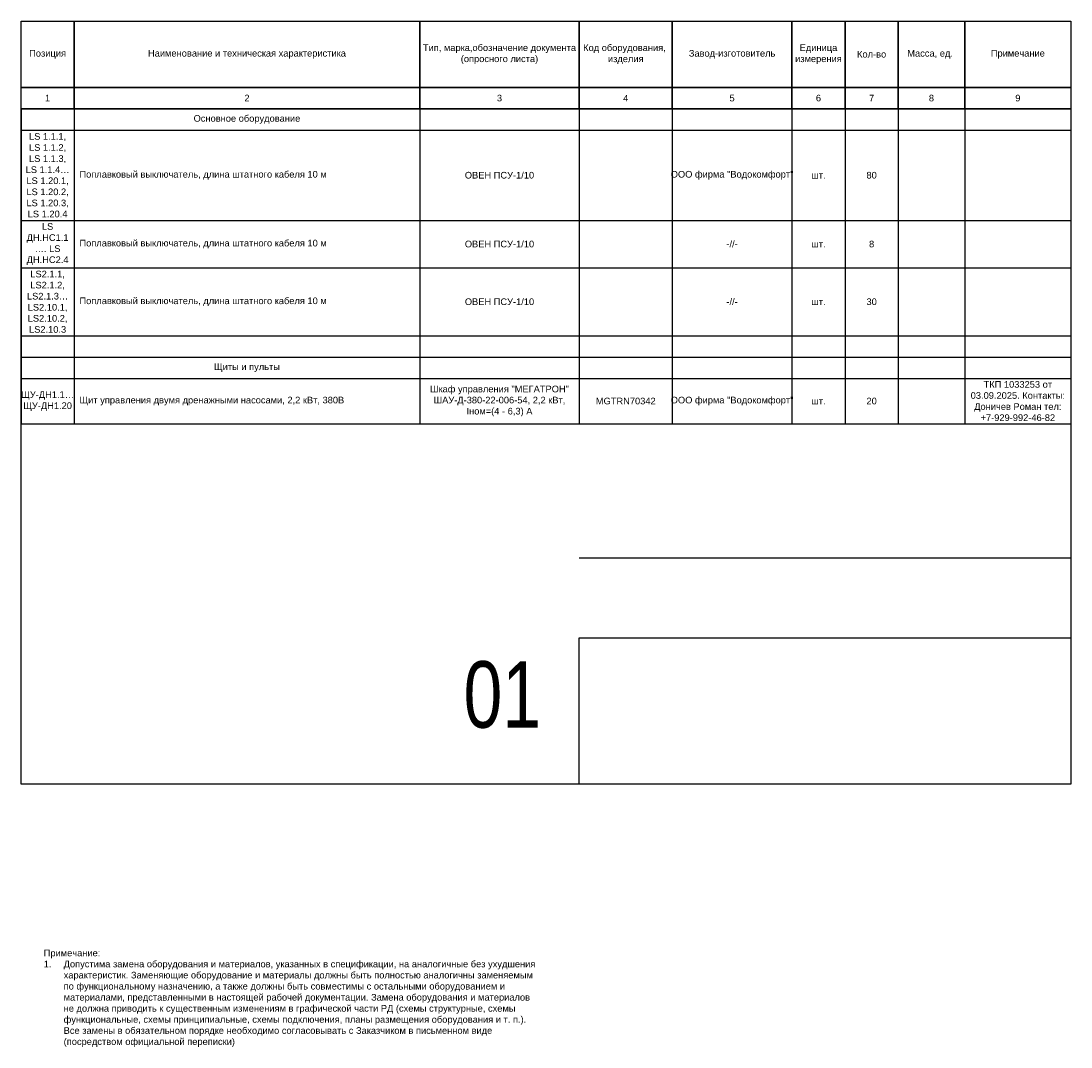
# Model space of a CAD drawing. Header units: millimetres. Extents: x -881 to 16775, y -99 to 757.
# Tile 2 of 7: x 0 to 395, y -99 to 287. Entities that reach past the tile are written whole.
import ezdxf

# ---------------------------------------------------------------- set-up
doc = ezdxf.new("R2010")
doc.units = ezdxf.units.MM
doc.layers.get('0').update_dxf_attribs({"linetype": 'CONTINUOUS'})
doc.layers.add('AK_Table', color=7, linetype='CONTINUOUS', lineweight=35)
doc.layers.add('LC_Drawing', color=7, linetype='CONTINUOUS', lineweight=35)
doc.layers.add('UNPLOTTED', color=2, linetype='CONTINUOUS', plot=False)
doc.styles.add('Arial', font='arial.ttf', dxfattribs={"width": 0.8, "height": 2.5})
doc.styles.add('CP.Text', font='arial.ttf')
doc.styles.add('ISOCPEUR', font='arial.ttf', dxfattribs={"width": 0.75})
doc.styles.add('PT Sans Narrow', font='arial.ttf')
doc.styles.get("Standard").update_dxf_attribs({"font": 'arial.ttf'})

# ---------------------------------------------------------------- blocks, each defined once
blk = doc.blocks.new('*U49')
at = {"layer": 'UNPLOTTED'}
blk.add_line((0, 85), (-185, 85), dxfattribs=at)
for points in [[(0, 0), (-395, 0), (-395, 287), (0, 287)], [(-185, 55), (0, 55), (0, 0), (-185, 0)]]:
    blk.add_lwpolyline(points, close=True, dxfattribs=at)
blk = doc.blocks.new('Specification_Header')
for p, q in [((20, -33), (20, 0)), ((150, -33), (150, 0)), ((210, -33), (210, 0)), ((245, -33), (245, 0)), ((290, -33), (290, 0)), ((310, -33), (310, 0)), ((330, -33), (330, 0)), ((355, -33), (355, 0)), ((395, -25), (0, -25)), ((395, -33), (0, -33))]:
    blk.add_line(p, q)
at = {"char_height": 2.5, "attachment_point": 5, "style": 'CP.Text'}
for s, insert, width in [('Позиция', (10, -12.5), 20), ('Наименование и техническая характеристика', (85, -12.5), 130), ('Тип, марка,обозначение документа (опросного листа)', (180, -12.5), 60), ('Код оборудования,  изделия ', (227.5, -12.5), 35), ('Завод-изготовитель', (267.5, -12.5), 45), ('Единица измерения', (300, -12.5), 20), ('Кол-во', (320, -12.5), 20), ('Масса, ед.', (342, -12.5), 26), ('Примечание', (375, -12.5), 40), ('1', (10, -29), 20), ('2', (85, -29), 130), ('3', (180, -29), 60), ('5', (267.5, -29), 45), ('6', (300, -29), 20), ('7', (320, -29), 20), ('8', (342.5, -29), 25), ('9', (375, -29), 40), ('{\\H0.98204x;4\\H1.0183x; }', (227.5, -29), 35)]:
    blk.add_mtext(s, dxfattribs=dict(at, insert=insert, width=width))
blk = doc.blocks.new('*T51')
at = {"layer": 'AK_Table', "color": 0, "linetype": 'ByBlock', "lineweight": -2, "ltscale": 10, "transparency": 16777216}
for p, q in [((0, 0), (395, 0)), ((0, 0), (0, -118.48)), ((20, 0), (20, -118.48)), ((150, 0), (150, -118.48)), ((210, 0), (210, -118.48)), ((245, 0), (245, -118.48)), ((290, 0), (290, -118.48)), ((310, 0), (310, -118.48)), ((330, 0), (330, -118.48)), ((355, 0), (355, -118.48)), ((395, 0), (395, -118.48)), ((420, 0), (815, 0)), ((420, 0), (420, -110.66)), ((440, 0), (440, -110.66)), ((570, 0), (570, -110.66)), ((630, 0), (630, -110.66)), ((665, 0), (665, -110.66)), ((710, 0), (710, -110.66)), ((730, 0), (730, -110.66)), ((750, 0), (750, -110.66)), ((775, 0), (775, -110.66)), ((815, 0), (815, -110.66)), ((0, -8), (395, -8)), ((420, -13.67), (815, -13.67)), ((420, -27.33), (815, -27.33)), ((0, -42.02), (395, -42.02)), ((420, -41), (815, -41)), ((420, -54.66), (815, -54.66)), ((0, -59.77), (395, -59.77)), ((420, -62.66), (815, -62.66)), ((420, -70.66), (815, -70.66)), ((420, -78.66), (815, -78.66)), ((0, -85.41), (395, -85.41)), ((420, -86.66), (815, -86.66)), ((0, -93.41), (395, -93.41)), ((420, -94.66), (815, -94.66)), ((0, -101.41), (395, -101.41)), ((420, -102.66), (815, -102.66)), ((420, -110.66), (815, -110.66)), ((0, -118.48), (395, -118.48))]:
    blk.add_line(p, q, dxfattribs=at)
at = {"layer": 'AK_Table', "color": 0, "ltscale": 10, "transparency": 16777216, "char_height": 2.5}
for s, insert, width, attachment_point, style in [('Основное оборудование', (85, -4), 126, 5, 'PT Sans Narrow'), ('ЩУ-ДН2.1… ЩУ-Д2.7', (430, -6.83), 19, 5, 'CP.Text'), ('Шкаф управления "МЕГАТРОН"^JШАУ-Д-220-11-010-54, 2,2 кВт,^JIном=(6 - 10) А', (600, -6.83), 59, 5, 'CP.Text'), ('Щит управления одним дренажным насосом, 2,2 кВт, 220В', (442, -6.83), 126, 4, 'PT Sans Narrow'), ('MGTRN70291', (647.5, -6.83), 34, 5, 'CP.Text'), ('-//-', (687.5, -6.83), 44, 5, 'CP.Text'), ('шт.', (720, -6.83), 19, 5, 'CP.Text'), ('7', (740, -6.83), 19, 5, 'CP.Text'), ('-//-', (795, -6.83), 39, 5, 'CP.Text'), ('LS 1.1.1, LS 1.1.2, LS 1.1.3, LS 1.1.4… LS 1.20.1, LS 1.20.2, LS 1.20.3, LS 1.20.4', (10, -25.01), 19, 5, 'CP.Text'), ('Шкаф управления "МЕГАТРОН"^JШАУ-Д-220-11-010-54, 2,2 кВт,^JIном=(6 - 10) А', (600, -20.5), 59, 5, 'CP.Text'), ('ЩУ-ДН2.8… ЩУ-Д2.10', (430, -20.5), 19, 5, 'CP.Text'), ('Щит управления одним дренажным насосом, 2,2 кВт, 220В', (442, -20.5), 126, 4, 'PT Sans Narrow'), ('MGTRN70291', (647.5, -20.5), 34, 5, 'CP.Text'), ('-//-', (687.5, -20.5), 44, 5, 'CP.Text'), ('шт.', (720, -20.5), 19, 5, 'CP.Text'), ('3', (740, -20.5), 19, 5, 'CP.Text'), ('-//-', (795, -20.5), 39, 5, 'CP.Text'), ('Поплавковый выключатель, длина штатного кабеля 10 м', (22, -25.01), 126, 4, 'PT Sans Narrow'), ('ОВЕН ПСУ-1/10', (180, -25.01), 59, 5, 'CP.Text'), ('ООО фирма "Водокомфорт"', (267.5, -25.01), 44, 5, 'CP.Text'), ('80', (320, -25.01), 19, 5, 'CP.Text'), ('шт.', (300, -25.01), 19, 5, 'CP.Text'), ('Шкаф управления "МЕГАТРОН"^JШАУ-Д-380-22-010-54, 4 кВт, Iном=(6 - 10) А', (600, -34.16), 59, 5, 'CP.Text'), ('ЩУ-ДН.НС1', (430, -34.16), 19, 5, 'Arial'), ('Щит управления двумя дренажными насосами, 4 кВт, 380В', (442, -34.16), 126, 4, 'PT Sans Narrow'), ('MGTRN70343', (647.5, -34.16), 34, 5, 'CP.Text'), ('-//-', (687.5, -34.16), 44, 5, 'CP.Text'), ('шт.', (720, -34.16), 19, 5, 'CP.Text'), ('20', (740, -34.16), 19, 5, 'CP.Text'), ('-//-', (795, -34.16), 39, 5, 'CP.Text'), ('LS ДН.НС1.1 …. LS ДН.НС2.4', (10, -50.89), 19, 5, 'CP.Text'), ('Шкаф управления "МЕГАТРОН"^JШАУ-Д-380-22-004-54, 1,5 кВт,^JIном=(2,5 - 4) А', (600, -47.83), 59, 5, 'CP.Text'), ('ЩУ-ДН.НС2', (430, -47.83), 19, 5, 'Arial'), ('Щит управления двумя дренажными насосами, 1,5 кВт, 380В', (442, -47.83), 126, 4, 'PT Sans Narrow'), ('MGTRN70341', (647.5, -47.83), 34, 5, 'CP.Text'), ('-//-', (687.5, -47.83), 44, 5, 'CP.Text'), ('шт.', (720, -47.83), 19, 5, 'CP.Text'), ('20', (740, -47.83), 19, 5, 'CP.Text'), ('-//-', (795, -47.83), 39, 5, 'CP.Text'), ('Поплавковый выключатель, длина штатного кабеля 10 м', (22, -50.89), 126, 4, 'PT Sans Narrow'), ('ОВЕН ПСУ-1/10', (180, -50.89), 59, 5, 'CP.Text'), ('-//-', (267.5, -50.89), 44, 5, 'CP.Text'), ('шт.', (300, -50.89), 19, 5, 'CP.Text'), ('8', (320, -50.89), 19, 5, 'CP.Text'), ('LS2.1.1, LS2.1.2, LS2.1.3… LS2.10.1, LS2.10.2, LS2.10.3', (10, -72.59), 19, 5, 'CP.Text'), ('Кабели', (505, -66.66), 126, 5, 'PT Sans Narrow'), ('Поплавковый выключатель, длина штатного кабеля 10 м', (22, -72.59), 126, 4, 'PT Sans Narrow'), ('ОВЕН ПСУ-1/10', (180, -72.59), 59, 5, 'CP.Text'), ('-//-', (267.5, -72.59), 44, 5, 'CP.Text'), ('30', (320, -72.59), 19, 5, 'CP.Text'), ('шт.', (300, -72.59), 19, 5, 'CP.Text'), ('Кабель погружной (с насосами, с датчиками)', (442, -74.66), 126, 4, 'PT Sans Narrow'), ('комплектный', (600, -74.66), 59, 5, 'CP.Text'), ('Монтажные материалы и изделия', (505, -90.66), 126, 5, 'PT Sans Narrow'), ('Щиты и пульты', (85, -97.41), 126, 5, 'PT Sans Narrow'), ('Труба стальная водогазопроводная 40х3,5', (442, -98.66), 126, 4, 'PT Sans Narrow'), ('ГОСТ 3262-75', (600, -98.66), 59, 5, 'CP.Text'), ('м', (720, -98.66), 19, 5, 'CP.Text'), ('81', (740, -98.66), 19, 5, 'CP.Text'), ('ТКП 1033253 от 03.09.2025. Контакты: Доничев Роман тел: +7-929-992-46-82', (375, -109.94), 39, 5, 'CP.Text'), ('ЩУ-ДН1.1… ЩУ-ДН1.20', (10, -109.94), 19, 5, 'CP.Text'), ('Шкаф управления "МЕГАТРОН"^JШАУ-Д-380-22-006-54, 2,2 кВт,^JIном=(4 - 6,3) А', (180, -109.94), 59, 5, 'CP.Text'), ('ООО фирма "Водокомфорт"', (267.5, -109.94), 44, 5, 'CP.Text'), ('Щит управления двумя дренажными насосами, 2,2 кВт, 380В', (22, -109.94), 126, 4, 'PT Sans Narrow'), ('MGTRN70342', (227.5, -109.94), 34, 5, 'CP.Text'), ('шт.', (300, -109.94), 19, 5, 'CP.Text'), ('20', (320, -109.94), 19, 5, 'CP.Text')]:
    blk.add_mtext(s, dxfattribs=dict(at, insert=insert, width=width, attachment_point=attachment_point, style=style))

msp = doc.modelspace()

# ---------------------------------------------------------------- block references
msp.add_blockref('*T51', (0, 254))
at = {"layer": 'AK_Table'}
msp.add_blockref('Specification_Header', (0, 287), dxfattribs=at)
at = {"layer": 'UNPLOTTED'}
msp.add_blockref('*U49', (395, 0), dxfattribs=at)

# ---------------------------------------------------------------- texts
at = {"layer": 'LC_Drawing', "insert": (8.55, -62.24), "char_height": 2.5, "width": 185, "attachment_point": 1}
msp.add_mtext('Примечание:\\P\\pxi-3,l3,t3;1.^IДопустима замена оборудования и материалов, указанных в спецификации, на аналогичные без ухудшения характеристик. Заменяющие оборудование и материалы должны быть полностью аналогичны заменяемым по функциональному назначению, а также должны быть совместимы с остальными оборудованием и материалами, представленными в настоящей рабочей документации. Замена оборудования и материалов не должна приводить к существенным изменениям в графической части РД (схемы структурные, схемы функциональные, схемы принципиальные, схемы подключения, планы размещения оборудования и т. п.). Все замены в обязательном порядке необходимо согласовывать с Заказчиком в письменном виде (посредством официальной переписки)', dxfattribs=at)
at = {"layer": 'UNPLOTTED', "style": 'ISOCPEUR', "width": 0.75}
msp.add_text('01', height=25, rotation=360, dxfattribs=at).set_placement((166.49, 21.23))

doc.saveas('drawing.dxf')
